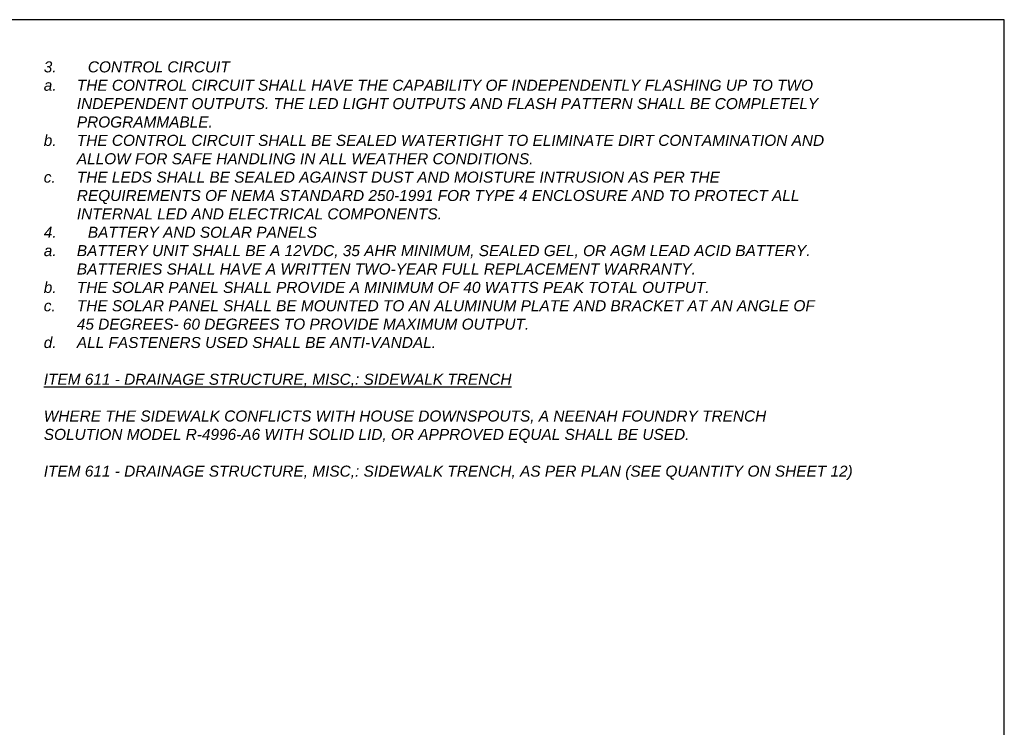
# Paper-space layout 'GENERAL NOTES 2' of a CAD drawing. Extents: x 0 to 46.8, y -12.6 to 22.
# Tile 5 of 5: x 21.5 to 34, y 13 to 22. Entities that reach past the tile are written whole.
import ezdxf

# ---------------------------------------------------------------- set-up
doc = ezdxf.new("R2010")
doc.units = 0
doc.header["$MEASUREMENT"] = 0
doc.layers.add('G_P-AN-Line-1', color=8, linetype='Continuous')
doc.layers.add('SH_Text', color=7, linetype='Continuous')
doc.styles.add('Slanted-Normal', font='font31.shx', dxfattribs={"height": 0.14})

psp = doc.layouts.new('GENERAL NOTES 2')

# ---------------------------------------------------------------- linework, layer by layer
at = {"layer": 'G_P-AN-Line-1', "color": 250}
psp.add_lwpolyline([(0, 0), (34, 0), (34, 22), (0, 22)], close=True, dxfattribs=at)

# ---------------------------------------------------------------- texts
at = {"layer": 'SH_Text', "insert": (21.794, 21.471), "char_height": 0.14, "width": 9.94155, "attachment_point": 1, "style": 'Slanted-Normal'}
psp.add_mtext('\\pxb0.25,a0.25,sm1;{\\fArial|b0|i1|c0|p34;3.^ICONTROL CIRCUIT\\P\\pi-3,l3,s*,t3;a.^ITHE CONTROL CIRCUIT SHALL HAVE THE CAPABILITY OF INDEPENDENTLY FLASHING UP TO TWO INDEPENDENT OUTPUTS. THE LED LIGHT OUTPUTS AND FLASH PATTERN SHALL BE COMPLETELY PROGRAMMABLE.\\Pb.^ITHE CONTROL CIRCUIT SHALL BE SEALED WATERTIGHT TO ELIMINATE DIRT CONTAMINATION AND ALLOW FOR SAFE HANDLING IN ALL WEATHER CONDITIONS.\\Pc.^ITHE LEDS SHALL BE SEALED AGAINST DUST AND MOISTURE INTRUSION AS PER THE REQUIREMENTS OF NEMA STANDARD 250-1991 FOR TYPE 4 ENCLOSURE AND TO PROTECT ALL INTERNAL LED AND ELECTRICAL COMPONENTS.\\P\\pi0,l0,sm1,tz;4.^IBATTERY AND SOLAR PANELS\\P\\pi-3,l3,s*,t3;a.^IBATTERY UNIT SHALL BE A 12VDC, 35 AHR MINIMUM, SEALED GEL, OR AGM LEAD ACID BATTERY. BATTERIES SHALL HAVE A WRITTEN TWO-YEAR FULL REPLACEMENT WARRANTY.\\Pb.^ITHE SOLAR PANEL SHALL PROVIDE A MINIMUM OF 40 WATTS PEAK TOTAL OUTPUT.\\Pc.^ITHE SOLAR PANEL SHALL BE MOUNTED TO AN ALUMINUM PLATE AND BRACKET AT AN ANGLE OF 45 DEGREES- 60 DEGREES TO PROVIDE MAXIMUM OUTPUT.\\Pd.^IALL FASTENERS USED SHALL BE ANTI-VANDAL.\\P\\pi0,l0,sm1,tz;\\P\\LITEM 611 - DRAINAGE STRUCTURE, MISC,: SIDEWALK TRENCH\\P\\P\\lWHERE THE SIDEWALK CONFLICTS WITH HOUSE DOWNSPOUTS, A NEENAH FOUNDRY TRENCH SOLUTION MODEL R-4996-A6 WITH SOLID LID, OR APPROVED EQUAL SHALL BE USED.\\P\\PITEM 611 - DRAINAGE STRUCTURE, MISC,: SIDEWALK TRENCH, AS PER PLAN (SEE QUANTITY ON SHEET 12)}', dxfattribs=at)

doc.saveas('drawing.dxf')
